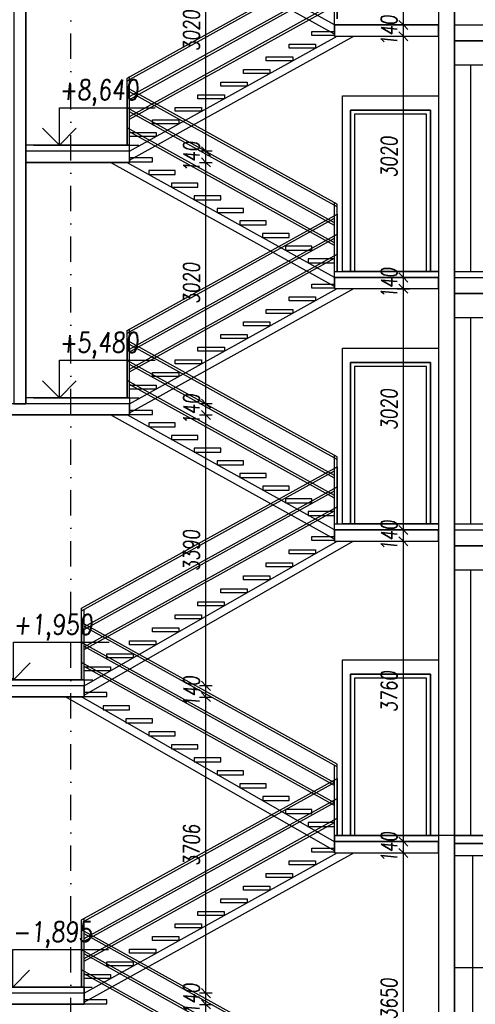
# Model space of a CAD drawing. Header units: millimetres. Extents: x 22267 to 193155, y 329430 to 541733.
# Tile 42 of 89: x 140697 to 146398, y 342419 to 354741. Entities that reach past the tile are written whole.
import ezdxf

# ---------------------------------------------------------------- set-up
doc = ezdxf.new("R2010")
doc.units = ezdxf.units.MM
doc.linetypes.add('ČERCHOVANÁ', pattern=[25.4, 12.7, -6.35, 0, -6.35])
for name, color, linetype in [('BOURÁNÍ FASÁDY', 30, 'Continuous'), ('BOURÁNÍ PŘÍČEK', 30, 'Continuous'), ('DVERE', 4, 'Continuous'), ('KOTY', 7, 'Continuous'), ('KOTY_100', 7, 'Continuous'), ('OSY', 7, 'Continuous'), ('TENKA', 4, 'Continuous'), ('TLUSTA', 2, 'Continuous'), ('ŽB', 1, 'Continuous')]:
    doc.layers.add(name, color=color, linetype=linetype)
doc.layers.add('POMOCNA_ZU', color=200, linetype='Continuous', plot=False)
doc.styles.add('CS-ROMANS_100', font='romans.shx', dxfattribs={"width": 0.75, "oblique": 5, "height": 200})
doc.styles.add('ROMANS', font='romans.shx', dxfattribs={"width": 0.75, "oblique": 5, "height": 200})
doc.dimstyles.new('A_KÓTA_100', dxfattribs={"dimtxt": 200, "dimasz": 4, "dimexe": 100, "dimexo": 1500, "dimgap": 80, "dimtad": 1, "dimdec": 0, "dimdsep": 46, "dimtxsty": 'CS-ROMANS_100', "dimblk": 'KOT_CARA20', "dimcen": 90, "dimse1": 1, "dimse2": 1, "dimclrd": 256, "dimclre": 256, "dimclrt": 256, "dimadec": 0, "dimazin": 0, "dimtfac": 1, "dimtdec": 0, "dimtix": 1, "dimtmove": 2, "dimatfit": 3, "dimldrblk": 'OBLIQUE', "dimfxl": 1, "dimfxlon": 1, "dimtolj": 1, "dimarcsym": 0})

# ---------------------------------------------------------------- blocks, each defined once
blk = doc.blocks.new('VÝŠKOVÁ KÓTA 1')
at = {"ltscale": 0.25}
for p, q in [((0, 3.758), (9.586, 3.758)), ((0, 0), (0, 3.758)), ((0, 0), (-1.697, 1.697)), ((0, 0), (1.697, 1.697))]:
    blk.add_line(p, q, dxfattribs=at)
at = {"style": 'ROMANS', "oblique": 5, "width": 0.8}
blk.add_attdef('VÝŠKA', (0, 4.539), '', height=2, dxfattribs=at)
blk = doc.blocks.new('BUDOVA_A_schodiste_rez')
at = {"layer": 'TENKA', "color": 7}
for p, q in [((37, 2297), (37, 1580)), ((2663, 841), (37, 2297)), ((2663, 807), (67, 2246)), ((2632, 608), (37, 2047)), ((2632, 574), (67, 1996)), ((2632, 358), (37, 1797)), ((2632, 324), (67, 1746)), ((37, -739), (2663, 717)), ((37, -773), (2632, 666)), ((2663, 717), (2663, 0)), ((67, -972), (2663, 467)), ((67, -1006), (2632, 416)), ((67, -1222), (2663, 217)), ((67, -1256), (2632, 166))]:
    blk.add_line(p, q, dxfattribs=at)
for points in [[(67, 1580), (67, 2280)], [(2632, 0), (2632, 858)], [(2663, 0), (2663, 841)], [(2632, 0), (2632, 700)], [(37, -1580), (37, -739)], [(67, -1580), (67, -722)]]:
    blk.add_lwpolyline(points, dxfattribs=at)
at = {"layer": 'TENKA'}
for points in [[(2632, -189), (-171, 1365)], [(2632, -75), (35, 1365)], [(67, -1655), (2665, -215)], [(67, -1769), (2871, -215)]]:
    blk.add_lwpolyline(points, dxfattribs=at)
for points in [[(352, 1422), (67, 1422), (67, 1372), (352, 1372)], [(637, 1264), (307, 1264), (307, 1214), (637, 1214)], [(922, 1106), (592, 1106), (592, 1056), (922, 1056)], [(1207, 948), (877, 948), (877, 898), (1207, 898)], [(1492, 790), (1162, 790), (1162, 740), (1492, 740)], [(1777, 632), (1447, 632), (1447, 582), (1777, 582)], [(2062, 474), (1732, 474), (1732, 424), (2062, 424)], [(2347, 316), (2017, 316), (2017, 266), (2347, 266)], [(2632, 158), (2302, 158), (2302, 108), (2632, 108)], [(2347, -158), (2632, -158), (2632, -208), (2347, -208)], [(2062, -316), (2393, -316), (2393, -366), (2062, -366)], [(1777, -474), (2108, -474), (2108, -524), (1777, -524)], [(1492, -632), (1823, -632), (1823, -682), (1492, -682)], [(1207, -790), (1538, -790), (1538, -840), (1207, -840)], [(922, -948), (1253, -948), (1253, -998), (922, -998)], [(637, -1106), (968, -1106), (968, -1156), (637, -1156)], [(352, -1264), (683, -1264), (683, -1314), (352, -1314)], [(67, -1422), (398, -1422), (398, -1472), (67, -1472)]]:
    blk.add_lwpolyline(points, close=True, dxfattribs=at)
blk = doc.blocks.new('KOT_CARA20')
for p, q in [((0, 0), (-14.1, -14.1)), ((0, 20), (0, -20)), ((0, 0), (14.1, 14.1))]:
    blk.add_line(p, q)
blk = doc.blocks.new('*D3229')
at = {"layer": 'Defpoints', "color": 0, "transparency": 16777216}
for p in [(141502, 342419), (143027, 342419), (142357, 339185)]:
    blk.add_point(p, dxfattribs=at)
at = {"layer": 'KOTY_100', "lineweight": -2, "transparency": 16777216}
blk.add_line((143027, 339189), (143027, 342415), dxfattribs=at)
at = {"layer": 'KOTY_100', "lineweight": -2, "transparency": 16777216, "xscale": 4, "yscale": 4, "zscale": 4}
for p, rotation in [((143027, 342419), 90), ((143027, 339185), 270)]:
    blk.add_blockref('KOT_CARA20', p, dxfattribs=dict(at, rotation=rotation))
at = {"layer": 'KOTY_100', "transparency": 16777216, "insert": (142847, 340802), "char_height": 200, "attachment_point": 5, "rotation": 90, "style": 'CS-ROMANS_100'}
blk.add_mtext('\\A1;3234', dxfattribs=at)
blk = doc.blocks.new('_OBLIQUE')
at = {"color": 0, "linetype": 'ByBlock', "ltscale": 15}
blk.add_line((-0.5, -0.5), (0.5, 0.5), dxfattribs=at)
blk = doc.blocks.new('*D3230')
at = {"layer": 'Defpoints', "color": 0, "transparency": 16777216}
for p in [(141502, 342559), (143027, 342559), (141502, 342419)]:
    blk.add_point(p, dxfattribs=at)
at = {"layer": 'KOTY_100', "lineweight": -2, "transparency": 16777216}
for p, q in [((143027, 342563), (143027, 342567)), ((143027, 342419), (143027, 342559)), ((143027, 342415), (143027, 342411))]:
    blk.add_line(p, q, dxfattribs=at)
at = {"layer": 'KOTY_100', "lineweight": -2, "transparency": 16777216, "xscale": 4, "yscale": 4, "zscale": 4}
for p, rotation in [((143027, 342559), 270), ((143027, 342419), 90)]:
    blk.add_blockref('KOT_CARA20', p, dxfattribs=dict(at, rotation=rotation))
at = {"layer": 'KOTY_100', "transparency": 16777216, "insert": (142847, 342489), "char_height": 200, "attachment_point": 5, "rotation": 90, "style": 'CS-ROMANS_100'}
blk.add_mtext('\\A1;140', dxfattribs=at)
blk = doc.blocks.new('*D3231')
at = {"layer": 'Defpoints', "color": 0, "transparency": 16777216}
for p in [(141401, 346265), (143027, 346265), (141502, 342559)]:
    blk.add_point(p, dxfattribs=at)
at = {"layer": 'KOTY_100', "lineweight": -2, "transparency": 16777216}
blk.add_line((143027, 342563), (143027, 346261), dxfattribs=at)
at = {"layer": 'KOTY_100', "lineweight": -2, "transparency": 16777216, "xscale": 4, "yscale": 4, "zscale": 4}
for p, rotation in [((143027, 346265), 90), ((143027, 342559), 270)]:
    blk.add_blockref('KOT_CARA20', p, dxfattribs=dict(at, rotation=rotation))
at = {"layer": 'KOTY_100', "transparency": 16777216, "insert": (142847, 344412), "char_height": 200, "attachment_point": 5, "rotation": 90, "style": 'CS-ROMANS_100'}
blk.add_mtext('\\A1;3706', dxfattribs=at)
blk = doc.blocks.new('*D3232')
at = {"layer": 'Defpoints', "color": 0, "transparency": 16777216}
for p in [(141421, 346405), (143027, 346405), (141401, 346265)]:
    blk.add_point(p, dxfattribs=at)
at = {"layer": 'KOTY_100', "lineweight": -2, "transparency": 16777216}
for p, q in [((143027, 346409), (143027, 346413)), ((143027, 346265), (143027, 346405)), ((143027, 346261), (143027, 346257))]:
    blk.add_line(p, q, dxfattribs=at)
at = {"layer": 'KOTY_100', "lineweight": -2, "transparency": 16777216, "xscale": 4, "yscale": 4, "zscale": 4}
for p, rotation in [((143027, 346405), 270), ((143027, 346265), 90)]:
    blk.add_blockref('KOT_CARA20', p, dxfattribs=dict(at, rotation=rotation))
at = {"layer": 'KOTY_100', "transparency": 16777216, "insert": (142847, 346335), "char_height": 200, "attachment_point": 5, "rotation": 90, "style": 'CS-ROMANS_100'}
blk.add_mtext('\\A1;140', dxfattribs=at)
blk = doc.blocks.new('*D3233')
at = {"layer": 'Defpoints', "color": 0, "transparency": 16777216}
for p in [(141739, 349795), (143027, 349795), (141421, 346405)]:
    blk.add_point(p, dxfattribs=at)
at = {"layer": 'KOTY_100', "lineweight": -2, "transparency": 16777216}
blk.add_line((143027, 346409), (143027, 349791), dxfattribs=at)
at = {"layer": 'KOTY_100', "lineweight": -2, "transparency": 16777216, "xscale": 4, "yscale": 4, "zscale": 4}
for p, rotation in [((143027, 349795), 90), ((143027, 346405), 270)]:
    blk.add_blockref('KOT_CARA20', p, dxfattribs=dict(at, rotation=rotation))
at = {"layer": 'KOTY_100', "transparency": 16777216, "insert": (142847, 348100), "char_height": 200, "attachment_point": 5, "rotation": 90, "style": 'CS-ROMANS_100'}
blk.add_mtext('\\A1;3390', dxfattribs=at)
blk = doc.blocks.new('*D3234')
at = {"layer": 'Defpoints', "color": 0, "transparency": 16777216}
for p in [(141720, 349935), (143027, 349935), (141739, 349795)]:
    blk.add_point(p, dxfattribs=at)
at = {"layer": 'KOTY_100', "lineweight": -2, "transparency": 16777216}
for p, q in [((143027, 349939), (143027, 349943)), ((143027, 349795), (143027, 349935)), ((143027, 349791), (143027, 349787))]:
    blk.add_line(p, q, dxfattribs=at)
at = {"layer": 'KOTY_100', "lineweight": -2, "transparency": 16777216, "xscale": 4, "yscale": 4, "zscale": 4}
for p, rotation in [((143027, 349935), 270), ((143027, 349795), 90)]:
    blk.add_blockref('KOT_CARA20', p, dxfattribs=dict(at, rotation=rotation))
at = {"layer": 'KOTY_100', "transparency": 16777216, "insert": (142847, 349865), "char_height": 200, "attachment_point": 5, "rotation": 90, "style": 'CS-ROMANS_100'}
blk.add_mtext('\\A1;140', dxfattribs=at)
blk = doc.blocks.new('*D3235')
at = {"layer": 'Defpoints', "color": 0, "transparency": 16777216}
for p in [(141650, 352955), (143027, 352955), (141720, 349935)]:
    blk.add_point(p, dxfattribs=at)
at = {"layer": 'KOTY_100', "lineweight": -2, "transparency": 16777216}
blk.add_line((143027, 349939), (143027, 352951), dxfattribs=at)
at = {"layer": 'KOTY_100', "lineweight": -2, "transparency": 16777216, "xscale": 4, "yscale": 4, "zscale": 4}
for p, rotation in [((143027, 352955), 90), ((143027, 349935), 270)]:
    blk.add_blockref('KOT_CARA20', p, dxfattribs=dict(at, rotation=rotation))
at = {"layer": 'KOTY_100', "transparency": 16777216, "insert": (142847, 351445), "char_height": 200, "attachment_point": 5, "rotation": 90, "style": 'CS-ROMANS_100'}
blk.add_mtext('\\A1;3020', dxfattribs=at)
blk = doc.blocks.new('*D3236')
at = {"layer": 'Defpoints', "color": 0, "transparency": 16777216}
for p in [(141644, 353095), (143027, 353095), (141650, 352955)]:
    blk.add_point(p, dxfattribs=at)
at = {"layer": 'KOTY_100', "lineweight": -2, "transparency": 16777216}
for p, q in [((143027, 353099), (143027, 353103)), ((143027, 352955), (143027, 353095)), ((143027, 352951), (143027, 352947))]:
    blk.add_line(p, q, dxfattribs=at)
at = {"layer": 'KOTY_100', "lineweight": -2, "transparency": 16777216, "xscale": 4, "yscale": 4, "zscale": 4}
for p, rotation in [((143027, 353095), 270), ((143027, 352955), 90)]:
    blk.add_blockref('KOT_CARA20', p, dxfattribs=dict(at, rotation=rotation))
at = {"layer": 'KOTY_100', "transparency": 16777216, "insert": (142847, 353025), "char_height": 200, "attachment_point": 5, "rotation": 90, "style": 'CS-ROMANS_100'}
blk.add_mtext('\\A1;140', dxfattribs=at)
blk = doc.blocks.new('*D3237')
at = {"layer": 'Defpoints', "color": 0, "transparency": 16777216}
for p in [(141612, 356115), (143027, 356115), (141644, 353095)]:
    blk.add_point(p, dxfattribs=at)
at = {"layer": 'KOTY_100', "lineweight": -2, "transparency": 16777216}
blk.add_line((143027, 353099), (143027, 356111), dxfattribs=at)
at = {"layer": 'KOTY_100', "lineweight": -2, "transparency": 16777216, "xscale": 4, "yscale": 4, "zscale": 4}
for p, rotation in [((143027, 356115), 90), ((143027, 353095), 270)]:
    blk.add_blockref('KOT_CARA20', p, dxfattribs=dict(at, rotation=rotation))
at = {"layer": 'KOTY_100', "transparency": 16777216, "insert": (142847, 354605), "char_height": 200, "attachment_point": 5, "rotation": 90, "style": 'CS-ROMANS_100'}
blk.add_mtext('\\A1;3020', dxfattribs=at)
blk = doc.blocks.new('*D3308')
at = {"layer": 'Defpoints', "color": 0, "transparency": 16777216}
for p in [(145498, 344315), (145599, 344315), (145666, 340665)]:
    blk.add_point(p, dxfattribs=at)
at = {"layer": 'KOTY_100', "lineweight": -2, "transparency": 16777216}
blk.add_line((145498, 340669), (145498, 344311), dxfattribs=at)
at = {"layer": 'KOTY_100', "lineweight": -2, "transparency": 16777216, "xscale": 4, "yscale": 4, "zscale": 4}
for p, rotation in [((145498, 344315), 90), ((145498, 340665), 270)]:
    blk.add_blockref('KOT_CARA20', p, dxfattribs=dict(at, rotation=rotation))
at = {"layer": 'KOTY_100', "transparency": 16777216, "insert": (145318, 342490), "char_height": 200, "attachment_point": 5, "rotation": 90, "style": 'CS-ROMANS_100'}
blk.add_mtext('\\A1;3650', dxfattribs=at)
blk = doc.blocks.new('*D3309')
at = {"layer": 'Defpoints', "color": 0, "transparency": 16777216}
for p in [(145498, 344455), (145633, 344455), (145599, 344315)]:
    blk.add_point(p, dxfattribs=at)
at = {"layer": 'KOTY_100', "lineweight": -2, "transparency": 16777216}
for p, q in [((145498, 344459), (145498, 344463)), ((145498, 344315), (145498, 344455)), ((145498, 344311), (145498, 344307))]:
    blk.add_line(p, q, dxfattribs=at)
at = {"layer": 'KOTY_100', "lineweight": -2, "transparency": 16777216, "xscale": 4, "yscale": 4, "zscale": 4}
for p, rotation in [((145498, 344455), 270), ((145498, 344315), 90)]:
    blk.add_blockref('KOT_CARA20', p, dxfattribs=dict(at, rotation=rotation))
at = {"layer": 'KOTY_100', "transparency": 16777216, "insert": (145318, 344385), "char_height": 200, "attachment_point": 5, "rotation": 90, "style": 'CS-ROMANS_100'}
blk.add_mtext('\\A1;140', dxfattribs=at)
blk = doc.blocks.new('*D3310')
at = {"layer": 'Defpoints', "color": 0, "transparency": 16777216}
for p in [(145498, 348215), (145689, 348215), (145633, 344455)]:
    blk.add_point(p, dxfattribs=at)
at = {"layer": 'KOTY_100', "lineweight": -2, "transparency": 16777216}
blk.add_line((145498, 344459), (145498, 348211), dxfattribs=at)
at = {"layer": 'KOTY_100', "lineweight": -2, "transparency": 16777216, "xscale": 4, "yscale": 4, "zscale": 4}
for p, rotation in [((145498, 348215), 90), ((145498, 344455), 270)]:
    blk.add_blockref('KOT_CARA20', p, dxfattribs=dict(at, rotation=rotation))
at = {"layer": 'KOTY_100', "transparency": 16777216, "insert": (145318, 346335), "char_height": 200, "attachment_point": 5, "rotation": 90, "style": 'CS-ROMANS_100'}
blk.add_mtext('\\A1;3760', dxfattribs=at)
blk = doc.blocks.new('*D3311')
at = {"layer": 'Defpoints', "color": 0, "transparency": 16777216}
for p in [(145498, 348355), (145717, 348355), (145689, 348215)]:
    blk.add_point(p, dxfattribs=at)
at = {"layer": 'KOTY_100', "lineweight": -2, "transparency": 16777216}
for p, q in [((145498, 348359), (145498, 348363)), ((145498, 348215), (145498, 348355)), ((145498, 348211), (145498, 348207))]:
    blk.add_line(p, q, dxfattribs=at)
at = {"layer": 'KOTY_100', "lineweight": -2, "transparency": 16777216, "xscale": 4, "yscale": 4, "zscale": 4}
for p, rotation in [((145498, 348355), 270), ((145498, 348215), 90)]:
    blk.add_blockref('KOT_CARA20', p, dxfattribs=dict(at, rotation=rotation))
at = {"layer": 'KOTY_100', "transparency": 16777216, "insert": (145318, 348285), "char_height": 200, "attachment_point": 5, "rotation": 90, "style": 'CS-ROMANS_100'}
blk.add_mtext('\\A1;140', dxfattribs=at)
blk = doc.blocks.new('*D3312')
at = {"layer": 'Defpoints', "color": 0, "transparency": 16777216}
for p in [(145498, 351375), (145628, 351375), (145717, 348355)]:
    blk.add_point(p, dxfattribs=at)
at = {"layer": 'KOTY_100', "lineweight": -2, "transparency": 16777216}
blk.add_line((145498, 348359), (145498, 351371), dxfattribs=at)
at = {"layer": 'KOTY_100', "lineweight": -2, "transparency": 16777216, "xscale": 4, "yscale": 4, "zscale": 4}
for p, rotation in [((145498, 351375), 90), ((145498, 348355), 270)]:
    blk.add_blockref('KOT_CARA20', p, dxfattribs=dict(at, rotation=rotation))
at = {"layer": 'KOTY_100', "transparency": 16777216, "insert": (145318, 349865), "char_height": 200, "attachment_point": 5, "rotation": 90, "style": 'CS-ROMANS_100'}
blk.add_mtext('\\A1;3020', dxfattribs=at)
blk = doc.blocks.new('*D3313')
at = {"layer": 'Defpoints', "color": 0, "transparency": 16777216}
for p in [(145498, 351515), (145644, 351515), (145628, 351375)]:
    blk.add_point(p, dxfattribs=at)
at = {"layer": 'KOTY_100', "lineweight": -2, "transparency": 16777216}
for p, q in [((145498, 351519), (145498, 351523)), ((145498, 351375), (145498, 351515)), ((145498, 351371), (145498, 351367))]:
    blk.add_line(p, q, dxfattribs=at)
at = {"layer": 'KOTY_100', "lineweight": -2, "transparency": 16777216, "xscale": 4, "yscale": 4, "zscale": 4}
for p, rotation in [((145498, 351515), 270), ((145498, 351375), 90)]:
    blk.add_blockref('KOT_CARA20', p, dxfattribs=dict(at, rotation=rotation))
at = {"layer": 'KOTY_100', "transparency": 16777216, "insert": (145318, 351445), "char_height": 200, "attachment_point": 5, "rotation": 90, "style": 'CS-ROMANS_100'}
blk.add_mtext('\\A1;140', dxfattribs=at)
blk = doc.blocks.new('*D3314')
at = {"layer": 'Defpoints', "color": 0, "transparency": 16777216}
for p in [(145498, 354535), (145639, 354535), (145644, 351515)]:
    blk.add_point(p, dxfattribs=at)
at = {"layer": 'KOTY_100', "lineweight": -2, "transparency": 16777216}
blk.add_line((145498, 351519), (145498, 354531), dxfattribs=at)
at = {"layer": 'KOTY_100', "lineweight": -2, "transparency": 16777216, "xscale": 4, "yscale": 4, "zscale": 4}
for p, rotation in [((145498, 354535), 90), ((145498, 351515), 270)]:
    blk.add_blockref('KOT_CARA20', p, dxfattribs=dict(at, rotation=rotation))
at = {"layer": 'KOTY_100', "transparency": 16777216, "insert": (145318, 353025), "char_height": 200, "attachment_point": 5, "rotation": 90, "style": 'CS-ROMANS_100'}
blk.add_mtext('\\A1;3020', dxfattribs=at)
blk = doc.blocks.new('*D3315')
at = {"layer": 'Defpoints', "color": 0, "transparency": 16777216}
for p in [(145498, 354675), (145678, 354675), (145639, 354535)]:
    blk.add_point(p, dxfattribs=at)
at = {"layer": 'KOTY_100', "lineweight": -2, "transparency": 16777216}
for p, q in [((145498, 354679), (145498, 354683)), ((145498, 354535), (145498, 354675)), ((145498, 354531), (145498, 354527))]:
    blk.add_line(p, q, dxfattribs=at)
at = {"layer": 'KOTY_100', "lineweight": -2, "transparency": 16777216, "xscale": 4, "yscale": 4, "zscale": 4}
for p, rotation in [((145498, 354675), 270), ((145498, 354535), 90)]:
    blk.add_blockref('KOT_CARA20', p, dxfattribs=dict(at, rotation=rotation))
at = {"layer": 'KOTY_100', "transparency": 16777216, "insert": (145318, 354605), "char_height": 200, "attachment_point": 5, "rotation": 90, "style": 'CS-ROMANS_100'}
blk.add_mtext('\\A1;140', dxfattribs=at)
blk = doc.blocks.new('*D3316')
at = {"layer": 'Defpoints', "color": 0, "transparency": 16777216}
for p in [(145498, 357695), (145734, 357695), (145678, 354675)]:
    blk.add_point(p, dxfattribs=at)
at = {"layer": 'KOTY_100', "lineweight": -2, "transparency": 16777216}
blk.add_line((145498, 354679), (145498, 357691), dxfattribs=at)
at = {"layer": 'KOTY_100', "lineweight": -2, "transparency": 16777216, "xscale": 4, "yscale": 4, "zscale": 4}
for p, rotation in [((145498, 357695), 90), ((145498, 354675), 270)]:
    blk.add_blockref('KOT_CARA20', p, dxfattribs=dict(at, rotation=rotation))
at = {"layer": 'KOTY_100', "transparency": 16777216, "insert": (145318, 356185), "char_height": 200, "attachment_point": 5, "rotation": 90, "style": 'CS-ROMANS_100'}
blk.add_mtext('\\A1;3020', dxfattribs=at)

msp = doc.modelspace()

# ---------------------------------------------------------------- linework, layer by layer
at = {"layer": 'BOURÁNÍ FASÁDY'}
msp.add_lwpolyline([(145937.4, 406325.5), (145937.4, 336000.5)], dxfattribs=at)
at = {"layer": 'BOURÁNÍ PŘÍČEK'}
msp.add_lwpolyline([(146137.4, 406325.5), (146137.4, 335810.5)], dxfattribs=at)
for points in [[(144837.4, 351590.5), (145837.4, 351590.5), (145837.4, 353610.5), (144837.4, 353610.5)], [(144837.4, 353610.5), (145837.4, 353610.5), (145837.4, 351590.5), (144837.4, 351590.5)], [(144887.4, 351590.5), (145787.4, 351590.5), (145787.4, 353560.5), (144887.4, 353560.5)], [(144837.4, 348430.5), (145837.4, 348430.5), (145837.4, 350450.5), (144837.4, 350450.5)], [(144837.4, 350450.5), (145837.4, 350450.5), (145837.4, 348430.5), (144837.4, 348430.5)], [(144887.4, 348430.5), (145787.4, 348430.5), (145787.4, 350400.5), (144887.4, 350400.5)], [(144837.4, 344530.5), (145837.4, 344530.5), (145837.4, 346550.5), (144837.4, 346550.5)], [(144837.4, 346550.5), (145837.4, 346550.5), (145837.4, 344530.5), (144837.4, 344530.5)], [(144887.4, 344530.5), (145787.4, 344530.5), (145787.4, 346500.5), (144887.4, 346500.5)]]:
    msp.add_lwpolyline(points, close=True, dxfattribs=at)
at = {"layer": 'DVERE'}
for points in [[(144737.4, 353790.5), (145937.4, 353790.5), (145937.4, 351590.5), (144737.4, 351590.5)], [(144737.4, 350630.5), (145937.4, 350630.5), (145937.4, 348430.5), (144737.4, 348430.5)], [(144737.4, 346730.5), (145937.4, 346730.5), (145937.4, 344530.5), (144737.4, 344530.5)]]:
    msp.add_lwpolyline(points, close=True, dxfattribs=at)
at = {"layer": 'KOTY', "linetype": 'ByBlock'}
for p, q in [((140870.4, 353170.5), (142187.5, 353170.5)), ((140870.4, 350010.5), (142187.5, 350010.5)), ((140295, 346480.5), (141612.1, 346480.5)), ((140287, 342635.5), (141604, 342635.5))]:
    msp.add_line(p, q, dxfattribs=at)
at = {"layer": 'OSY', "linetype": 'ČERCHOVANÁ', "ltscale": 25}
for points in [[(141337.4, 331387.3), (141337.4, 408305.5)], [(146137.4, 331387.3), (146137.4, 408305.5)]]:
    msp.add_lwpolyline(points, dxfattribs=at)
at = {"layer": 'POMOCNA_ZU', "color": 1}
msp.add_lwpolyline([(167142.9, 344530.5), (144637.4, 344530.5)], dxfattribs=at)
at = {"layer": 'TENKA'}
msp.add_line((142042.4, 350727.1), (142042.4, 350010.5), dxfattribs=at)
at = {"layer": 'TENKA', "color": 7}
for p, q in [((144667.4, 349271.9), (142042.4, 350727.1)), ((144667.4, 349237.6), (142072.4, 350676.2)), ((144637.4, 349038.5), (142042.4, 350477.1)), ((144637.4, 349004.2), (142072.4, 350426.2)), ((144637.4, 348788.5), (142042.4, 350227.1)), ((144637.4, 348754.2), (142072.4, 350176.2)), ((141472.4, 347375.9), (144667.4, 349147.1)), ((141472.4, 347341.6), (144637.4, 349096.2)), ((144667.4, 349147.1), (144667.4, 348430.5)), ((141502.4, 347142.5), (144667.4, 348897.1)), ((141502.4, 347108.2), (144637.4, 348846.2)), ((141502.4, 346892.5), (144667.4, 348647.1)), ((141502.4, 346858.2), (144637.4, 348596.2)), ((141472.4, 347197.1), (141472.4, 346480.5)), ((144667.4, 345425.9), (141472.4, 347197.1)), ((144667.4, 345391.6), (141502.4, 347146.2)), ((144637.4, 345192.5), (141472.4, 346947.1)), ((144637.4, 345158.2), (141502.4, 346896.2)), ((144637.4, 344942.5), (141472.4, 346697.1)), ((144637.4, 344908.2), (141502.4, 346646.2)), ((141472.4, 343475.9), (144667.4, 345247.1)), ((141502.4, 343458.2), (144637.4, 345196.2)), ((144667.4, 345247.1), (144667.4, 344530.5)), ((141502.4, 343242.5), (144667.4, 344997.1)), ((141502.4, 343208.2), (144637.4, 344946.2)), ((141502.4, 342992.5), (144667.4, 344747.1)), ((141502.4, 342958.2), (144637.4, 344696.2)), ((141472.4, 343351.1), (141472.4, 342634.5)), ((141472.4, 343351.1), (141472.4, 342634.5)), ((144667.4, 341579.9), (141472.4, 343351.1)), ((144637.4, 341562.2), (141502.4, 343300.2)), ((144637.4, 341346.5), (141472.4, 343101.1)), ((144637.4, 341312.2), (141502.4, 343050.2)), ((144637.4, 341096.5), (141472.4, 342851.1)), ((144637.4, 341062.2), (141502.4, 342800.2))]:
    msp.add_line(p, q, dxfattribs=at)
at = {"layer": 'TENKA'}
for points in [[(144637.4, 354675.5), (145937.4, 354675.5)], [(146137.4, 354675.5), (152737.4, 354675.5)], [(147912.4, 354175.5), (152737.4, 354175.5), (152737.4, 354475.5), (146137.4, 354475.5), (146137.4, 354175.5), (147837.4, 354175.5)], [(146337.4, 354175.5), (146337.4, 351590.5)], [(142072.4, 353095.5), (140772.4, 353095.5)], [(144637.4, 351515.5), (145937.4, 351515.5)], [(146137.4, 351515.5), (152737.4, 351515.5)], [(147912.4, 351015.5), (152737.4, 351015.5), (152737.4, 351315.5), (146137.4, 351315.5), (146137.4, 351015.5), (147837.4, 351015.5)], [(146337.4, 351015.5), (146337.4, 348430.5)], [(142072.4, 350010.5), (142072.4, 350710.5)], [(142072.4, 349935.5), (140772.4, 349935.5)], [(144637.4, 348241.2), (141833.7, 349795.5)], [(144637.4, 348355.5), (142040, 349795.5)], [(144637.4, 348355.5), (145937.4, 348355.5)], [(146137.4, 348355.5), (152737.4, 348355.5)], [(141502.4, 346403.6), (144669.9, 348215.5)], [(141502.4, 346288.4), (144871.3, 348215.5)], [(152737.4, 348155.5), (146137.4, 348155.5), (146137.4, 347855.5), (147637.4, 347855.5)], [(146337.4, 347855.5), (146337.4, 344530.5)], [(141502.4, 346405.5), (140197.4, 346405.5)], [(144637.4, 344338.4), (141268.6, 346265.5)], [(144637.4, 344453.6), (141470, 346265.5)], [(144637.4, 344455.5), (145937.4, 344455.5)], [(146137.4, 344430.5), (150137.4, 344430.5)], [(141502.4, 342559.5), (144669.9, 344315.5)], [(141502.4, 342445.2), (144876.1, 344315.5)], [(146362.4, 344280.5), (146362.4, 339260.5)], [(146137.4, 342880.5), (149887.4, 342880.5)], [(141502.4, 342560.5), (140197.4, 342560.5)]]:
    msp.add_lwpolyline(points, dxfattribs=at)
for points in [[(142357.4, 349852.5), (142072.4, 349852.5), (142072.4, 349802.5), (142357.4, 349802.5)], [(142642.4, 349694.5), (142312.3, 349694.5), (142312.3, 349644.5), (142642.4, 349644.5)], [(142927.4, 349536.5), (142597.3, 349536.5), (142597.3, 349486.5), (142927.4, 349486.5)], [(143212.4, 349378.5), (142882.3, 349378.5), (142882.3, 349328.5), (143212.4, 349328.5)], [(143497.4, 349220.5), (143167.3, 349220.5), (143167.3, 349170.5), (143497.4, 349170.5)], [(143782.4, 349062.5), (143452.3, 349062.5), (143452.3, 349012.5), (143782.4, 349012.5)], [(144067.4, 348904.5), (143737.3, 348904.5), (143737.3, 348854.5), (144067.4, 348854.5)], [(144352.4, 348746.5), (144022.3, 348746.5), (144022.3, 348696.5), (144352.4, 348696.5)], [(144637.4, 348588.5), (144307.3, 348588.5), (144307.3, 348538.5), (144637.4, 348538.5)], [(144352.4, 348272.5), (144637.4, 348272.5), (144637.4, 348222.5), (144352.4, 348222.5)], [(144067.4, 348105.5), (144397.5, 348105.5), (144397.5, 348055.5), (144067.4, 348055.5)], [(143782.4, 347943), (144112.5, 347943), (144112.5, 347893), (143782.4, 347893)], [(143497.4, 347780.5), (143827.5, 347780.5), (143827.5, 347730.5), (143497.4, 347730.5)], [(143212.4, 347618), (143542.5, 347618), (143542.5, 347568), (143212.4, 347568)], [(142927.4, 347455.5), (143257.5, 347455.5), (143257.5, 347405.5), (142927.4, 347405.5)], [(142642.4, 347293), (142972.5, 347293), (142972.5, 347243), (142642.4, 347243)], [(142357.4, 347130.5), (142687.5, 347130.5), (142687.5, 347080.5), (142357.4, 347080.5)], [(142072.4, 346968), (142402.5, 346968), (142402.5, 346918), (142072.4, 346918)], [(141787.4, 346805.5), (142117.5, 346805.5), (142117.5, 346755.5), (141787.4, 346755.5)], [(141502.4, 346643), (141832.5, 346643), (141832.5, 346593), (141502.4, 346593)], [(141787.4, 346322.5), (141502.4, 346322.5), (141502.4, 346272.5), (141787.4, 346272.5)], [(142072.4, 346155.5), (141742.3, 346155.5), (141742.3, 346105.5), (142072.4, 346105.5)], [(142357.4, 345993), (142027.3, 345993), (142027.3, 345943), (142357.4, 345943)], [(142642.4, 345830.5), (142312.3, 345830.5), (142312.3, 345780.5), (142642.4, 345780.5)], [(142927.4, 345668), (142597.3, 345668), (142597.3, 345618), (142927.4, 345618)], [(143212.4, 345505.5), (142882.3, 345505.5), (142882.3, 345455.5), (143212.4, 345455.5)], [(143497.4, 345343), (143167.3, 345343), (143167.3, 345293), (143497.4, 345293)], [(143782.4, 345180.5), (143452.3, 345180.5), (143452.3, 345130.5), (143782.4, 345130.5)], [(144067.4, 345018), (143737.3, 345018), (143737.3, 344968), (144067.4, 344968)], [(144352.4, 344855.5), (144022.3, 344855.5), (144022.3, 344805.5), (144352.4, 344805.5)], [(144637.4, 344693), (144307.3, 344693), (144307.3, 344643), (144637.4, 344643)], [(144352.4, 344372.5), (144637.4, 344372.5), (144637.4, 344322.5), (144352.4, 344322.5)], [(144067.4, 344214.5), (144397.5, 344214.5), (144397.5, 344164.5), (144067.4, 344164.5)], [(143782.4, 344056.5), (144112.5, 344056.5), (144112.5, 344006.5), (143782.4, 344006.5)], [(143497.4, 343898.5), (143827.5, 343898.5), (143827.5, 343848.5), (143497.4, 343848.5)], [(143212.4, 343740.5), (143542.5, 343740.5), (143542.5, 343690.5), (143212.4, 343690.5)], [(142927.4, 343582.5), (143257.5, 343582.5), (143257.5, 343532.5), (142927.4, 343532.5)], [(142642.4, 343424.5), (142972.5, 343424.5), (142972.5, 343374.5), (142642.4, 343374.5)], [(142357.4, 343266.5), (142687.5, 343266.5), (142687.5, 343216.5), (142357.4, 343216.5)], [(142072.4, 343108.5), (142402.5, 343108.5), (142402.5, 343058.5), (142072.4, 343058.5)], [(141787.4, 342950.5), (142117.5, 342950.5), (142117.5, 342900.5), (141787.4, 342900.5)], [(141502.4, 342792.5), (141832.5, 342792.5), (141832.5, 342742.5), (141502.4, 342742.5)], [(141787.4, 342476.5), (141502.4, 342476.5), (141502.4, 342426.5), (141787.4, 342426.5)]]:
    msp.add_lwpolyline(points, close=True, dxfattribs=at)
at = {"layer": 'TENKA', "color": 7}
for points in [[(144637.4, 348430.5), (144637.4, 349288.5)], [(144667.4, 348430.5), (144667.4, 349271.9)], [(144637.4, 348430.5), (144637.4, 349130.5)], [(141472.4, 346480.5), (141472.4, 347375.9)], [(141502.4, 346480.5), (141502.4, 347358.2)], [(141502.4, 346480.5), (141502.4, 347180.5)], [(144637.4, 344530.5), (144637.4, 345408.2)], [(144667.4, 344530.5), (144667.4, 345425.9)], [(144637.4, 344530.5), (144637.4, 345230.5)], [(141472.4, 342634.5), (141472.4, 343475.9)], [(141472.4, 342634.5), (141472.4, 343475.9)], [(141502.4, 342634.5), (141502.4, 343492.5)], [(141502.4, 342634.5), (141502.4, 343492.5)], [(141502.4, 342634.5), (141502.4, 343334.5)], [(141502.4, 342634.5), (141502.4, 343334.5)]]:
    msp.add_lwpolyline(points, dxfattribs=at)
at = {"layer": 'TLUSTA'}
for points in [[(140772.4, 402075.5), (140772.4, 349935.5)], [(144637.4, 354535.5), (144637.4, 354750.5)], [(144637.4, 354535.5), (145937.4, 354535.5)], [(146137.4, 354475.5), (152737.4, 354475.5)], [(142072.4, 353170.5), (140772.4, 353170.5)], [(142072.4, 352955.5), (142072.4, 353170.5)], [(142072.4, 352955.5), (140772.4, 352955.5)], [(144637.4, 351590.5), (145937.4, 351590.5)], [(144637.4, 351375.5), (144637.4, 351590.5)], [(146137.4, 351590.5), (152737.4, 351590.5)], [(144637.4, 351375.5), (145937.4, 351375.5)], [(146137.4, 351315.5), (152737.4, 351315.5)], [(142072.4, 350010.5), (140772.4, 350010.5)], [(142072.4, 350010.5), (142072.4, 349795.5)], [(142072.4, 349795.5), (140197.4, 349795.5)], [(144637.4, 348430.5), (145937.4, 348430.5)], [(144637.4, 348215.5), (144637.4, 348430.5)], [(146137.4, 348430.5), (152737.4, 348430.5)], [(144637.4, 348215.5), (145937.4, 348215.5)], [(146137.4, 348155.5), (152737.4, 348155.5)], [(141502.4, 346480.5), (140197.4, 346480.5)], [(141502.4, 346480.5), (141502.4, 346265.5)], [(141502.4, 346265.5), (140197.4, 346265.5)], [(144637.4, 344530.5), (145937.4, 344530.5)], [(144637.4, 344315.5), (144637.4, 344530.5)], [(144637.4, 344530.5), (144637.4, 344315.5)], [(144637.4, 344530.5), (144637.4, 344315.5)], [(146137.4, 344530.5), (150137.4, 344530.5)], [(144637.4, 344315.5), (145937.4, 344315.5)], [(146137.4, 344280.5), (149887.4, 344280.5)], [(141502.4, 342635.5), (140197.4, 342635.5)], [(141502.4, 342419.5), (141502.4, 342634.5)], [(141502.4, 342419.5), (141502.4, 342634.5)], [(141502.4, 342634.5), (141502.4, 342419.5)], [(141502.4, 342634.5), (141502.4, 342420.5)], [(141502.4, 342420.5), (140197.4, 342420.5)]]:
    msp.add_lwpolyline(points, dxfattribs=at)
at = {"layer": 'ŽB'}
for points in [[(140622.4, 402075.5), (140622.4, 349935.5), (140772.4, 349935.5), (140772.4, 402075.5)], [(146137.4, 344280.5), (149887.4, 344280.5), (149887.4, 343910.5), (150102.4, 343910.5), (150102.4, 344430.5), (146137.4, 344430.5)]]:
    msp.add_lwpolyline(points, dxfattribs=at)
for points in [[(145937.4, 336000.5), (146137.4, 336000.5), (146137.4, 402150.5), (145937.4, 402150.5)], [(144637.4, 354535.5), (145937.4, 354535.5), (145937.4, 354675.5), (144637.4, 354675.5)], [(146137.4, 354675.5), (152737.4, 354675.5), (152737.4, 354475.5), (146137.4, 354475.5)], [(140772.4, 352955.5), (142072.4, 352955.5), (142072.4, 353095.5), (140772.4, 353095.5)], [(144637.4, 351375.5), (145937.4, 351375.5), (145937.4, 351515.5), (144637.4, 351515.5)], [(146137.4, 351515.5), (152737.4, 351515.5), (152737.4, 351315.5), (146137.4, 351315.5)], [(140197.4, 349795.5), (142072.4, 349795.5), (142072.4, 349935.5), (140197.4, 349935.5)], [(144637.4, 348215.5), (145937.4, 348215.5), (145937.4, 348355.5), (144637.4, 348355.5)], [(146137.4, 348355.5), (152737.4, 348355.5), (152737.4, 348155.5), (146137.4, 348155.5)], [(140197.4, 346265.5), (141502.4, 346265.5), (141502.4, 346405.5), (140197.4, 346405.5)], [(144637.4, 344315.5), (145937.4, 344315.5), (145937.4, 344455.5), (144637.4, 344455.5)], [(140197.4, 342420.5), (141502.4, 342420.5), (141502.4, 342560.5), (140197.4, 342560.5)]]:
    msp.add_lwpolyline(points, close=True, dxfattribs=at)

# ---------------------------------------------------------------- block references
at = {"layer": 'KOTY', "xscale": 125, "yscale": 125, "zscale": 125}
for p, values in [((141193.4, 353170.5), {'VÝŠKA': '+8,640'}), ((141193.4, 350010.5), {'VÝŠKA': '+5,480'}), ((140618, 346480.5), {'VÝŠKA': '+1,950'}), ((140609.9, 342635.5), {'VÝŠKA': '-1,895'})]:
    msp.add_blockref('VÝŠKOVÁ KÓTA 1', p, dxfattribs=at).add_auto_attribs(values)
at = {"layer": 'TENKA'}
for p in [(142004.9, 354750.5), (142004.9, 351590.5)]:
    msp.add_blockref('BUDOVA_A_schodiste_rez', p, dxfattribs=at)

# ---------------------------------------------------------------- dimensions: what is measured, and where the dimension line sits
at = {"layer": 'KOTY_100'}
for base, p1, p2, picture, middle in [((145497.7, 357695.5), (145678, 354675.5), (145733.9, 357695.5), '*D3316', (145317.7, 356185.5)), ((143026.7, 356115.5), (141643.9, 353095.5), (141612.2, 356115.5), '*D3237', (142846.7, 354605.5)), ((145497.7, 354675.5), (145638.9, 354535.5), (145678, 354675.5), '*D3315', (145317.7, 354605.5)), ((145497.7, 354535.5), (145644.4, 351515.5), (145638.9, 354535.5), '*D3314', (145317.7, 353025.5)), ((143026.7, 353095.5), (141650.2, 352955.5), (141643.9, 353095.5), '*D3236', (142846.7, 353025.5)), ((143026.7, 352955.5), (141720.3, 349935.5), (141650.2, 352955.5), '*D3235', (142846.7, 351445.5)), ((145497.7, 351515.5), (145627.6, 351375.5), (145644.4, 351515.5), '*D3313', (145317.7, 351445.5)), ((145497.7, 351375.5), (145717, 348355.5), (145627.6, 351375.5), '*D3312', (145317.7, 349865.5)), ((143026.7, 349935.5), (141739.4, 349795.5), (141720.3, 349935.5), '*D3234', (142846.7, 349865.5)), ((143026.7, 349795.5), (141420.7, 346405.5), (141739.4, 349795.5), '*D3233', (142846.7, 348100.5)), ((145497.7, 348355.5), (145689.1, 348215.5), (145717, 348355.5), '*D3311', (145317.7, 348285.5)), ((145497.7, 348215.5), (145633, 344455.5), (145689.1, 348215.5), '*D3310', (145317.7, 346335.5)), ((143026.7, 346405.5), (141400.8, 346265.5), (141420.7, 346405.5), '*D3232', (142846.7, 346335.5)), ((143026.7, 346265.5), (141502.4, 342559.5), (141400.8, 346265.5), '*D3231', (142846.7, 344412.5)), ((145497.7, 344455.5), (145599.4, 344315.5), (145633, 344455.5), '*D3309', (145317.7, 344385.5)), ((145497.7, 344315.5), (145666.4, 340665.5), (145599.4, 344315.5), '*D3308', (145317.7, 342490.5)), ((143026.7, 342559.5), (141502.4, 342419.5), (141502.4, 342559.5), '*D3230', (142846.7, 342489.5)), ((143026.7, 342419.5), (142357.4, 339185.5), (141502.4, 342419.5), '*D3229', (142846.7, 340802.5))]:
    dim = msp.add_linear_dim(base=base, p1=p1, p2=p2, angle=90, dimstyle='A_KÓTA_100', dxfattribs=at)
    dim.commit()
    dim.dimension.update_dxf_attribs({"geometry": picture, "text_midpoint": middle})

doc.saveas('drawing.dxf')
